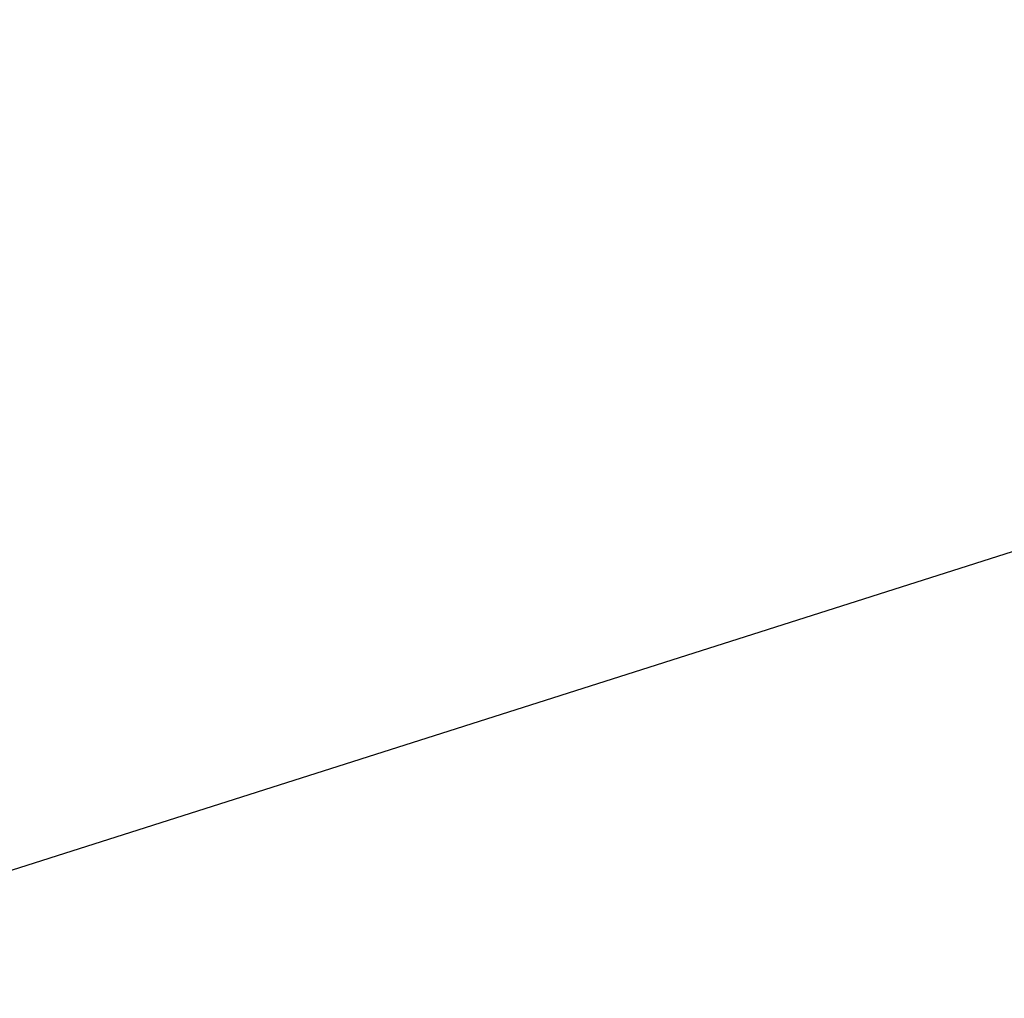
# Model space of a CAD drawing. Header units: millimetres. Extents: x -131 to 131, y -191 to 191.
# Tile 225 of 256: x -71.665 to -71.505, y -110.314 to -110.155. Entities that reach past the tile are written whole.
import ezdxf

# ---------------------------------------------------------------- set-up
doc = ezdxf.new("R2010")
doc.units = ezdxf.units.MM
doc.layers.get('0').update_dxf_attribs({"color": 8, "linetype": 'CONTINUOUS'})

# ---------------------------------------------------------------- blocks, each defined once
blk = doc.blocks.new('sgBrepBlock__142797360')
at = {"color": 0}
blk.add_polyline3d([(-70, -110, -3), (-70.61444, -110.0379, -3), (-71.21957, -110.15102, -3), (-71.80621, -110.33764, -3), (-72.36547, -110.59494, -3), (-72.88887, -110.91902, -3), (-73.36848, -111.30496, -3), (-73.79702, -111.74691, -3), (-74.16801, -112.23818, -3), (-74.47582, -112.77131, -3), (-74.71577, -113.33823, -3), (-74.88424, -113.93033, -3), (-74.97867, -114.53866, -3), (-74.99763, -115.15398, -3)], dxfattribs=at)
blk = doc.blocks.new('sgBrepBlock__164557488')
at = {"color": 0}
for points in [[(-70, -110, -1), (-70.61444, -110.0379, -1), (-71.21957, -110.15102, -1), (-71.80621, -110.33764, -1), (-72.36547, -110.59494, -1), (-72.88887, -110.91902, -1), (-73.36848, -111.30496, -1)], [(-67.11113, -110.91902, -1), (-67.63453, -110.59494, -1), (-68.19379, -110.33764, -1), (-68.78043, -110.15102, -1), (-70, -110, -1), (-70, -110, -3), (-70.61444, -110.0379, -3), (-71.21957, -110.15102, -3), (-71.80621, -110.33764, -3), (-72.36547, -110.59494, -3), (-72.88887, -110.91902, -3), (-73.36848, -111.30496, -3)]]:
    blk.add_polyline3d(points, dxfattribs=at)
blk = doc.blocks.new('sgBrepBlock__164557744')
at = {"color": 0}
blk.add_polyline3d([(-70, -110, -1), (-70.61444, -110.0379, -1), (-71.21957, -110.15102, -1), (-71.80621, -110.33764, -1), (-72.36547, -110.59494, -1), (-72.88887, -110.91902, -1), (-73.36848, -111.30496, -1)], dxfattribs=at)
blk = doc.blocks.new('sgBrepBlock_Viva$20base_142796336')
at = {"color": 0}
for name in ['sgBrepBlock__142797360', 'sgBrepBlock__164557488', 'sgBrepBlock__164557744']:
    blk.add_blockref(name, (0, 0), dxfattribs=at)
blk = doc.blocks.new('sgBrepBlock__164569520')
at = {"color": 0, "invisible_edges": 15}
for points in [[(-78.01783, -121.1964, 435.09828), (-69.36348, -110.21554, 438.00887), (-86.41309, -112.27834, 437.4621)], [(-69.34115, -128.01144, 433.29188), (-69.36348, -110.21554, 438.00887), (-78.01783, -121.1964, 435.09828)]]:
    blk.add_3dface(points, dxfattribs=at)
blk = doc.blocks.new('sgBrepBlock_Viva$20Head_164565680')
at = {"color": 0}
blk.add_blockref('sgBrepBlock__164569520', (0, 0), dxfattribs=at)
blk = doc.blocks.new('sgBrepBlock__245068944')
at = {"color": 0, "invisible_edges": 15}
for points in [[(-70.69073, -110.30901, -75.95202), (-70.39325, -109.71643, -76.79903), (-87.52091, -109.94506, -82.40224)], [(-70.94837, -111.05237, -75.21846), (-70.69073, -110.30901, -75.95202), (-87.77251, -110.56624, -81.63186)]]:
    blk.add_3dface(points, dxfattribs=at)
blk = doc.blocks.new('sgBrepBlock__245073552')
at = {"color": 0, "invisible_edges": 15}
blk.add_3dface([(-72.67498, -102.5, -70.30241), (-70.39325, -109.71643, -76.79903), (-70.69073, -110.30901, -75.95202)], dxfattribs=at)
blk = doc.blocks.new('sgBrepBlock_Clamp$20Doughty$20Slimline$20QT_245068688')
at = {"color": 0}
for name in ['sgBrepBlock__245073552', 'sgBrepBlock__245068944']:
    blk.add_blockref(name, (0, 0), dxfattribs=at)

msp = doc.modelspace()

# ---------------------------------------------------------------- block references
at = {"color": 9}
for name in ['sgBrepBlock_Viva$20base_142796336', 'sgBrepBlock_Viva$20Head_164565680']:
    msp.add_blockref(name, (0, 0), dxfattribs=at)
at = {"color": 7}
msp.add_blockref('sgBrepBlock_Clamp$20Doughty$20Slimline$20QT_245068688', (0, 0), dxfattribs=at)

doc.saveas('drawing.dxf')
